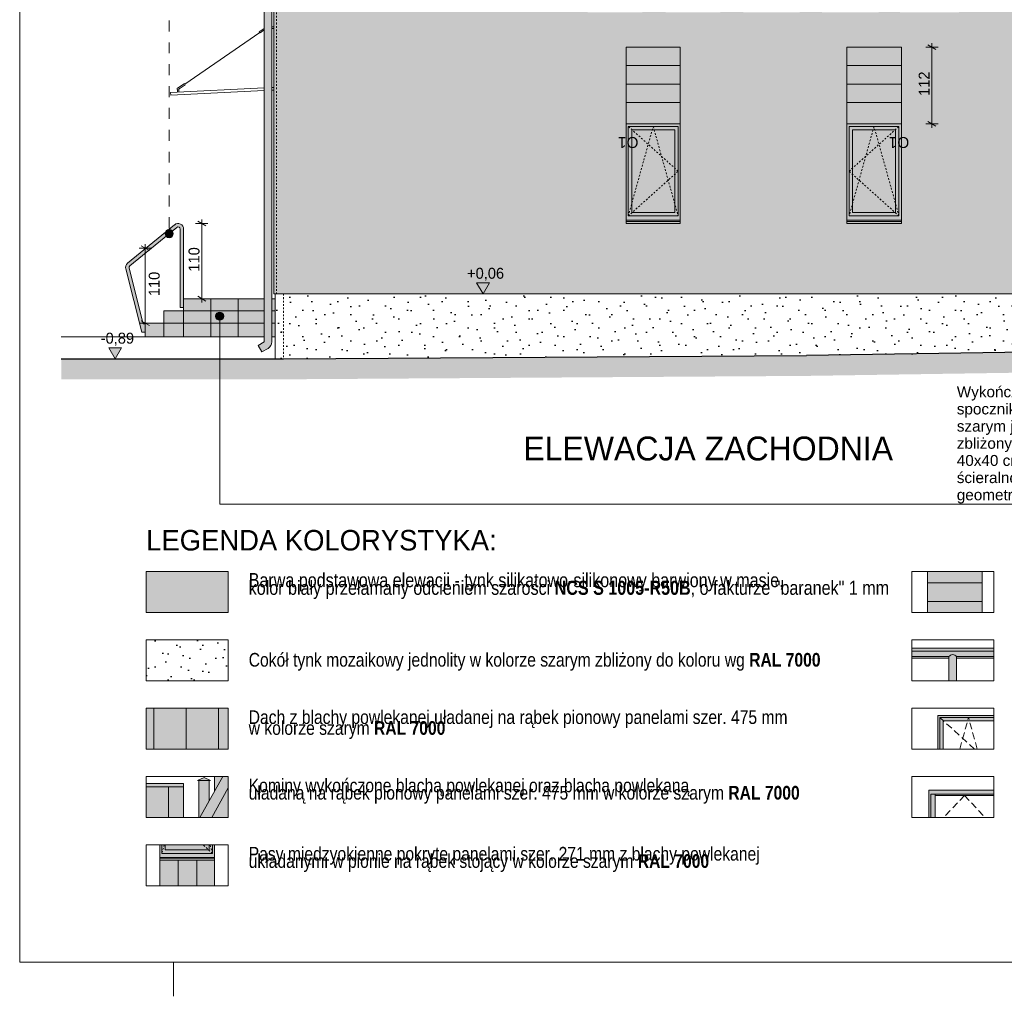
# Model space of a CAD drawing. Extents: x -613240 to -325500, y -25863 to 152403.
# Tile 25 of 254: x -463240 to -448836, y -22547 to -8258. Entities that reach past the tile are written whole.
import ezdxf

# ---------------------------------------------------------------- set-up
doc = ezdxf.new("R2010")
doc.units = 0
doc.header["$MEASUREMENT"] = 0
for name, pattern in [('Hidden Line', [50, 25, -25]), ('Krawędzie ukryte', [150, 100, -50]), ('Przerywana', [320, 160, -160])]:
    doc.linetypes.add(name, pattern=pattern)
doc.layers.add('A-Opisy', color=7, linetype='Continuous')
doc.layers.add('INWENT WYMIARY', color=7, linetype='Continuous')
for name, color, linetype, lineweight in [('A-Opisy_Nr_Pióra__21', 7, 'Continuous', 9), ('Arch balustrady_Nr_Pióra__5', 7, 'Continuous', 13), ('Arch dachowki_Nr_Pióra__21', 7, 'Continuous', 9), ('Arch deszczówka_Nr_Pióra__21', 7, 'Continuous', 9), ('Arch okna_Nr_Pióra__5', 7, 'Continuous', 13), ('Arch opisy okien_Nr_Pióra__21', 7, 'Continuous', 9), ('Arch opisy_Nr_Pióra__1', 7, 'Continuous', 25), ('Arch opisy_Nr_Pióra__21', 7, 'Continuous', 9), ('Arch rynny_Nr_Pióra__5', 7, 'Continuous', 13), ('ARCH TABELA_Nr_Pióra__21', 7, 'Continuous', 9), ('Arch wykończenie_Nr_Pióra__41', 7, 'Continuous', 15), ('arch wypelnienia_Nr_Pióra__1', 7, 'Continuous', 25), ('arch wypelnienia_Nr_Pióra__21', 7, 'Continuous', 9), ('Arch wyposażenie_Nr_Pióra__21', 7, 'Continuous', 9), ('INWENT DACH_Nr_Pióra__21', 7, 'Continuous', 9), ('INWENT RURY SPUSTOWE_Nr_Pióra__21', 7, 'Continuous', 9), ('INWENT TEREN_Nr_Pióra__1', 7, 'Continuous', 25), ('INWENT TEREN_Nr_Pióra__21', 7, 'Continuous', 9), ('INWENT WYMIARY_Nr_Pióra__21', 7, 'Continuous', 9), ('INWENT. OKNA_Nr_Pióra__21', 7, 'Continuous', 9), ('INWENT. OKNA_Nr_Pióra__5', 7, 'Continuous', 13), ('INWENT.ŚCIANY_Nr_Pióra__21', 7, 'Continuous', 9), ('INWENT.ŚCIANY_Nr_Pióra__5', 7, 'Continuous', 13), ('Istniejące kominy_Nr_Pióra__21', 7, 'Continuous', 9), ('Istniejące schody_Nr_Pióra__21', 7, 'Continuous', 9)]:
    doc.layers.add(name, color=color, linetype=linetype, lineweight=lineweight)
doc.layers.add('arch wypelnienia_Nr_Pióra__119', color=7, linetype='Continuous', lineweight=13, true_color=0xd9d1d0)
doc.layers.add('arch wypelnienia_Nr_Pióra__2', color=7, linetype='Continuous', lineweight=13, true_color=0x7f7f7f)
doc.styles.add('GENERATED_STYLE_1', font='txt')
doc.styles.add('GENERATED_STYLE_10', font='arial.ttf')
doc.styles.add('GENERATED_STYLE_12', font='arial.ttf')
doc.styles.add('GENERATED_STYLE_4', font='txt')
doc.styles.add('GENERATED_STYLE_5', font='txt')
doc.styles.add('GENERATED_STYLE_6', font='txt')
doc.dimstyles.new('GENERATED_STYLE__3', dxfattribs={"dimtxt": 160.000002, "dimasz": 91.2, "dimexe": 0.18, "dimexo": 0, "dimgap": 0.09, "dimtad": 1, "dimdec": 0, "dimlfac": 0.1, "dimzin": 0, "dimdsep": 46, "dimtxsty": 'GENERATED_STYLE_1', "dimblk": 'ARROWHEAD_2', "dimblk1": 'ARROWHEAD_2', "dimblk2": 'ARROWHEAD_2', "dimcen": 0.09, "dimclrd": 7, "dimclre": 7, "dimclrt": 7, "dimazin": 0, "dimtfac": 1, "dimtdec": 4, "dimtmove": 0, "dimatfit": 3, "dimfxl": 0, "dimtolj": 1, "dimtzin": 0, "dimarcsym": 0})
doc.dimstyles.new('GENERATED_STYLE__4', dxfattribs={"dimtxt": 160.000002, "dimasz": 91.2, "dimexe": 0.18, "dimexo": 0, "dimgap": 0.09, "dimtad": 1, "dimdec": 0, "dimlfac": 0.1, "dimzin": 0, "dimdsep": 46, "dimtxsty": 'GENERATED_STYLE_1', "dimblk": 'ARROWHEAD_2', "dimblk1": 'ARROWHEAD_2', "dimblk2": 'ARROWHEAD_2', "dimcen": 0.09, "dimclrd": 7, "dimclre": 7, "dimclrt": 7, "dimazin": 0, "dimtfac": 1, "dimtdec": 4, "dimtmove": 2, "dimatfit": 3, "dimfxl": 0, "dimtolj": 1, "dimtzin": 0, "dimarcsym": 0})
pattern_1 = [(45, (0, 600), (-190.91883, 190.91883), [0, -180, 0, -270]), (110, (600, 600), (253.717, 92.34544), [0, -132, 0, -228])]

# ---------------------------------------------------------------- blocks, each defined once
blk = doc.blocks.new('Linia_26', base_point=(-460314, -15346))
at = {"layer": 'A-Opisy_Nr_Pióra__21', "linetype": 'Continuous'}
blk.add_hatch(color=256, dxfattribs=at).paths.add_polyline_path([(-460254, -12595), (-460259, -12573), (-460272, -12553), (-460291, -12540), (-460314, -12535), (-460337, -12540), (-460357, -12553), (-460370, -12573), (-460374, -12595), (-460370, -12618), (-460357, -12638), (-460337, -12651), (-460314, -12655), (-460291, -12651), (-460272, -12638), (-460259, -12618)], flags=0)
blk.add_line((-460314, -15346), (-460314, -12655), dxfattribs=at)
blk.add_circle((-460314, -12595), 60, dxfattribs=at)
blk = doc.blocks.new('Wymiary_57', base_point=(-456462, -12270))
at = {"layer": 'INWENT WYMIARY_Nr_Pióra__21', "linetype": 'Continuous'}
blk.add_hatch(color=256, dxfattribs=at).paths.add_polyline_path([(-456462, -12270), (-456555, -12110), (-456369, -12110)], flags=0)
for p, q in [((-456462, -12270), (-456555, -12110)), ((-456555, -12110), (-456369, -12110)), ((-456369, -12110), (-456462, -12270)), ((-456462, -12270), (-456582, -12270)), ((-456462, -12270), (-456342, -12270))]:
    blk.add_line(p, q, dxfattribs=at)
at = {"layer": 'INWENT WYMIARY_Nr_Pióra__21', "insert": (-456695, -12078), "char_height": 160, "attachment_point": 7, "style": 'GENERATED_STYLE_1'}
blk.add_mtext('{+0,06}', dxfattribs=at)
blk = doc.blocks.new('Wymiary_58', base_point=(-461843, -13220))
at = {"layer": 'INWENT WYMIARY_Nr_Pióra__21', "linetype": 'Continuous'}
blk.add_hatch(color=256, dxfattribs=at).paths.add_polyline_path([(-461843, -13220), (-461936, -13060), (-461751, -13060)], flags=0)
for p, q in [((-461843, -13220), (-461936, -13060)), ((-461936, -13060), (-461751, -13060)), ((-461751, -13060), (-461843, -13220)), ((-461843, -13220), (-461963, -13220)), ((-461843, -13220), (-461723, -13220))]:
    blk.add_line(p, q, dxfattribs=at)
at = {"layer": 'INWENT WYMIARY_Nr_Pióra__21', "insert": (-462054, -13028), "char_height": 160, "attachment_point": 7, "style": 'GENERATED_STYLE_1'}
blk.add_mtext('{-0,89}', dxfattribs=at)
blk = doc.blocks.new('*D645')
at = {"layer": 'INWENT WYMIARY_Nr_Pióra__21', "linetype": 'Continuous'}
for p, q in [((-449836, -8694), (-449956, -8625)), ((-449896, -8660), (-449896, -8601)), ((-449806, -8660), (-449986, -8660)), ((-449896, -9780), (-449896, -8660)), ((-449806, -9780), (-449986, -9780)), ((-449956, -9745), (-449836, -9814)), ((-449896, -9838), (-449896, -9780))]:
    blk.add_line(p, q, dxfattribs=at)
at = {"layer": 'INWENT WYMIARY_Nr_Pióra__21', "insert": (-449928, -9373), "char_height": 160, "attachment_point": 7, "rotation": 90, "style": 'GENERATED_STYLE_1'}
blk.add_mtext('{112}', dxfattribs=at)
blk = doc.blocks.new('ARROWHEAD_2')
at = {"color": 0, "linetype": 'Continuous', "lineweight": 0}
for p, q in [((0, 0), (-1, 0)), ((-0.38, -0.66), (0.38, 0.66))]:
    blk.add_line(p, q, dxfattribs=at)
blk = doc.blocks.new('*D667')
at = {"layer": 'INWENT WYMIARY_Nr_Pióra__21', "linetype": 'Continuous'}
for p, q in [((-460516, -11275), (-460636, -11206)), ((-460576, -11240), (-460576, -11182)), ((-460486, -11240), (-460666, -11240)), ((-460576, -12340), (-460576, -11240)), ((-460486, -12340), (-460666, -12340)), ((-460636, -12305), (-460516, -12374)), ((-460576, -12398), (-460576, -12340))]:
    blk.add_line(p, q, dxfattribs=at)
at = {"layer": 'INWENT WYMIARY_Nr_Pióra__21', "insert": (-460608, -11944), "char_height": 160, "attachment_point": 7, "rotation": 90, "style": 'GENERATED_STYLE_1'}
blk.add_mtext('{110}', dxfattribs=at)
blk = doc.blocks.new('*D668')
at = {"layer": 'INWENT WYMIARY_Nr_Pióra__21', "linetype": 'Continuous'}
for p, q in [((-461312, -11600), (-461492, -11600)), ((-461342, -11634), (-461462, -11565)), ((-461402, -11600), (-461402, -11541)), ((-461402, -12700), (-461402, -11600)), ((-461462, -12665), (-461342, -12734)), ((-461312, -12700), (-461492, -12700)), ((-461402, -12758), (-461402, -12700))]:
    blk.add_line(p, q, dxfattribs=at)
at = {"layer": 'INWENT WYMIARY_Nr_Pióra__21', "insert": (-461190, -12303), "char_height": 160, "attachment_point": 7, "rotation": 90, "style": 'GENERATED_STYLE_1'}
blk.add_mtext('{110}', dxfattribs=at)
blk = doc.blocks.new('Linia_192', base_point=(-461053, 3251))
at = {"layer": 'A-Opisy_Nr_Pióra__21', "linetype": 'Continuous'}
blk.add_hatch(color=256, dxfattribs=at).paths.add_polyline_path([(-460993, -11389), (-460998, -11366), (-461011, -11346), (-461030, -11333), (-461053, -11329), (-461076, -11333), (-461096, -11346), (-461109, -11366), (-461113, -11389), (-461109, -11412), (-461096, -11431), (-461076, -11444), (-461053, -11449), (-461030, -11444), (-461011, -11431), (-460998, -11412)], flags=0)
at = {"layer": 'A-Opisy_Nr_Pióra__21', "linetype": 'Przerywana'}
blk.add_line((-461053, 3251), (-461053, -11329), dxfattribs=at)
at = {"layer": 'A-Opisy_Nr_Pióra__21', "linetype": 'Continuous'}
blk.add_circle((-461053, -11389), 60, dxfattribs=at)

msp = doc.modelspace()

# ---------------------------------------------------------------- hatches: boundary and pattern name
at = {"layer": 'arch wypelnienia_Nr_Pióra__1', "linetype": 'Continuous'}
h = msp.add_hatch(dxfattribs=at)
h.set_pattern_fill('Carpet', color=256, style=0, pattern_type=2)
h.set_pattern_definition(pattern_1)
h.paths.add_polyline_path([(-459502.2, -12269.6), (-459502.2, -13219.6), (-459382.2, -13219.6), (-451732.2, -13169.6), (-445142.2, -13069.6), (-445022.2, -13069.6), (-445022.2, -12269.6)], flags=0)
h = msp.add_hatch(dxfattribs=at)
h.set_pattern_fill('Carpet', color=256, style=0, pattern_type=2)
h.set_pattern_definition(pattern_1)
h.paths.add_polyline_path([(-461389.9, -17929.3), (-460189.9, -17929.3), (-460189.9, -17329.3), (-461389.9, -17329.3)], flags=0)
at = {"layer": 'arch wypelnienia_Nr_Pióra__119', "linetype": 'Continuous', "lineweight": 0, "true_color": 0x363434}
h = msp.add_hatch(color=250, dxfattribs=at)
h.paths.add_polyline_path([(-459478.6, -6603), (-459522.2, -6578.7), (-459522.2, -12269.6), (-444962.2, -12269.6), (-444962.2, -6462.4), (-445362.2, -6160.9), (-445362.2, -6169.6), (-445462.2, -6169.6), (-445462.2, -6085.5), (-449197.9, -3269.6), (-449282.2, -3269.6), (-449282.2, -3206.1), (-455129.2, 1201.4), (-457565.2, -3169.6), (-457512.2, -3169.6), (-457512.2, -3269.6), (-457612.2, -3269.6), (-457612.2, -3253.9), (-459153.5, -6019.6), (-459107.2, -6019.6), (-459107.2, -6119.6), (-459207.2, -6119.6), (-459207.2, -6116)], flags=0)
h.paths.add_polyline_path([(-454917.2, -5979.6), (-454917.2, -3949.6), (-454137.2, -3949.6), (-454137.2, -5979.6), (-454137.2, -6659.6), (-454132.2, -6659.6), (-454132.2, -8150.6), (-454932.2, -8150.6), (-454932.2, -6659.6), (-454917.2, -6659.6)], flags=0)
h.paths.add_polyline_path([(-452652.2, -5979.6), (-452652.2, -3949.6), (-451832.2, -3949.6), (-451832.2, -5979.6), (-451832.2, -6659.6), (-451832.2, -8150.6), (-452652.2, -8150.6), (-452652.2, -6659.6)], flags=0)
h.paths.add_polyline_path([(-450362.2, -5979.6), (-450362.2, -3949.6), (-449497.2, -3949.6), (-449497.2, -5979.6), (-449497.2, -6020.6), (-449497.2, -6659.6), (-449497.2, -8150.6), (-450362.2, -8150.6), (-450362.2, -6659.6)], flags=0)
h.paths.add_polyline_path([(-456047.2, -6659.6), (-456047.2, -3949.6), (-455287.2, -3949.6), (-455287.2, -5979.6), (-455287.2, -6659.6)], flags=0)
h.paths.add_polyline_path([(-454492.2, -2554.6), (-454492.2, -1964.6), (-454002.2, -1964.6), (-454002.2, -2554.6)], flags=0)
h.paths.add_polyline_path([(-454367.2, -11239.6), (-454367.2, -8659.6), (-453577.2, -8659.6), (-453577.2, -11239.6)], flags=0)
h.paths.add_polyline_path([(-453792.2, -8150.6), (-453792.2, -6659.6), (-453787.2, -6659.6), (-453787.2, -5979.6), (-453787.2, -3949.6), (-453027.2, -3949.6), (-452992.2, -3949.6), (-452992.2, -6659.6), (-452992.2, -8150.6)], flags=0)
h.paths.add_polyline_path([(-453382.2, -1964.6), (-452892.2, -1964.6), (-452892.2, -2554.6), (-453382.2, -2554.6)], flags=0)
h.paths.add_polyline_path([(-452272.2, -1964.6), (-451782.2, -1964.6), (-451782.2, -2554.6), (-452272.2, -2554.6)], flags=0)
h.paths.add_polyline_path([(-451502.2, -6659.6), (-451502.2, -5979.6), (-451502.2, -3949.6), (-450672.2, -3949.6), (-450672.2, -5979.6), (-450672.2, -6659.6), (-450672.2, -8150.6), (-451502.2, -8150.6)], flags=0)
h.paths.add_polyline_path([(-451142.2, -8659.6), (-450342.2, -8659.6), (-450342.2, -11239.6), (-451142.2, -11239.6)], flags=0)
msp.add_hatch(color=250, dxfattribs=at).paths.add_polyline_path([(-461389.9, -16929.3), (-460189.9, -16929.3), (-460189.9, -16329.3), (-461389.9, -16329.3)], flags=0)
at = {"layer": 'arch wypelnienia_Nr_Pióra__2', "linetype": 'Continuous'}
for points in [[(-459797.5, -6537.5), (-459647.5, -6537.5, -0.189103), (-459667.5, -6588.5), (-459667.5, -6755), (-459607.2, -6789.8, -0.2679492), (-459552.2, -6885.1), (-459552.2, -12972.2, -0.2679492), (-459607.2, -13067.4), (-459696.5, -13119), (-459751.5, -13023.7), (-459662.2, -12972.2), (-459662.2, -6885.1), (-459722.5, -6850.3, -0.2679492), (-459777.5, -6755), (-459777.5, -6588.5, -0.189103)], [(-454367.2, -8659.6), (-453577.2, -8659.6), (-453577.2, -9779.6), (-454367.2, -9779.6)], [(-451142.2, -8659.6), (-450342.2, -8659.6), (-450342.2, -9779.6), (-451142.2, -9779.6)], [(-460892.2, -11320.3), (-460892.2, -12469.6), (-460842.2, -12469.6), (-460842.2, -11320.3, 0.6327064), (-460972.9, -11258.4), (-461662.3, -11822.4, 0.2913729), (-461689.1, -11904), (-461453.8, -12829.6), (-461402.2, -12829.6), (-461402.2, -12709.6), (-461432.7, -12709.6), (-461640.7, -11891.7, -0.2913729), (-461630.6, -11861.1), (-460941.2, -11297.1, -0.6327064)], [(-461132.2, -12699.6), (-461402.2, -12699.6), (-461402.2, -12899.6), (-459662.2, -12899.6), (-459662.2, -12699.6), (-459662.2, -12519.6), (-459662.2, -12339.6), (-460842.2, -12339.6), (-460842.2, -12519.6), (-461132.2, -12519.6)], [(-459552.2, -12339.6), (-459502.2, -12339.6), (-459502.2, -12899.6), (-459552.2, -12899.6)], [(-449161.7, -16929.3), (-449161.7, -16329.3), (-449961.7, -16329.3), (-449961.7, -16929.3)], [(-450189.9, -17602.1), (-448989.9, -17602.1), (-448989.9, -17452.1), (-450189.9, -17452.1)], [(-449535.8, -17929.3), (-449535.8, -17602.1), (-449645.8, -17602.1), (-449645.8, -17929.3)], [(-460189.9, -18929.3), (-460189.9, -18329.3), (-461389.9, -18329.3), (-461389.9, -18929.3)], [(-449809.9, -18437.8), (-449809.9, -18929.3), (-449729.9, -18929.3), (-449729.9, -18517.8), (-448989.9, -18517.8), (-448989.9, -18437.8)], [(-460844.1, -19929.3), (-460844.1, -19483.5), (-460844.1, -19433.5), (-461389.9, -19433.5), (-461389.9, -19929.3)], [(-460543.5, -19347.9), (-460638.5, -19387.9), (-460618.5, -19387.9), (-460618.5, -19929.3), (-460259.7, -19929.3), (-460189.9, -19929.3), (-460189.9, -19804.2), (-460189.9, -19329.3), (-460388.5, -19329.3), (-460388.5, -19544.3), (-460468.5, -19687.9), (-460468.5, -19387.9), (-460448.5, -19387.9)], [(-449849.9, -19929.3), (-449849.9, -19609.3), (-448989.9, -19609.3), (-448989.9, -19529.3), (-449939.9, -19529.3), (-449939.9, -19929.3)], [(-461189.9, -20556.7), (-460389.9, -20556.7), (-460389.9, -20329.3), (-460469.9, -20329.3), (-460469.9, -20405.7), (-461109.9, -20405.7), (-461109.9, -20329.3), (-461189.9, -20329.3)], [(-460389.9, -20556.7), (-461189.9, -20556.7), (-461189.9, -20929.3), (-460389.9, -20929.3)]]:
    msp.add_hatch(color=256, dxfattribs=at).paths.add_polyline_path(points, flags=0)
h = msp.add_hatch(color=256, dxfattribs=at)
h.paths.add_polyline_path([(-454367.2, -11239.6), (-453577.2, -11239.6), (-453577.2, -9779.6), (-454367.2, -9779.6)], flags=0)
h.paths.add_polyline_path([(-454287.2, -11079.6), (-453657.2, -11079.6), (-453657.2, -9869.6), (-454287.2, -9869.6)], flags=0)
h = msp.add_hatch(color=256, dxfattribs=at)
h.paths.add_polyline_path([(-451142.2, -11239.6), (-450342.2, -11239.6), (-450342.2, -9779.6), (-451142.2, -9779.6)], flags=0)
h.paths.add_polyline_path([(-451057.2, -11079.6), (-450427.2, -11079.6), (-450427.2, -9869.6), (-451057.2, -9869.6)], flags=0)
at = {"layer": 'arch wypelnienia_Nr_Pióra__2', "linetype": 'Continuous', "lineweight": 0, "true_color": 0x1f1f1f}
for points in [[(-454287.2, -11079.6), (-453657.2, -11079.6), (-453657.2, -9869.6), (-454287.2, -9869.6)], [(-451057.2, -11079.6), (-450427.2, -11079.6), (-450427.2, -9869.6), (-451057.2, -9869.6)], [(-461109.9, -20405.7), (-460469.9, -20405.7), (-460469.9, -20329.3), (-461109.9, -20329.3)]]:
    msp.add_hatch(color=250, dxfattribs=at).paths.add_polyline_path(points, flags=0)
at = {"layer": 'arch wypelnienia_Nr_Pióra__21', "linetype": 'Continuous'}
msp.add_hatch(color=256, dxfattribs=at).paths.add_polyline_path([(-459382.2, -13219.6), (-462632.2, -13219.6), (-462632.2, -13519.6), (-459382.2, -13519.6), (-459381.2, -13519.6), (-451729, -13469.6), (-445139.9, -13369.6), (-441634.4, -13369.6), (-441634.4, -13069.6), (-445142.2, -13069.6), (-451732.2, -13169.6)], flags=0)

# ---------------------------------------------------------------- linework, layer by layer
at = {"layer": 'A-Opisy_Nr_Pióra__21', "linetype": 'Continuous'}
msp.add_line((-460314.3, -15346.4), (-434570.8, -15346.4), dxfattribs=at)
at = {"layer": 'Arch balustrady_Nr_Pióra__5', "linetype": 'Continuous'}
for p, q in [((-461662.3, -11822.4), (-460972.9, -11258.4)), ((-461630.6, -11861.1), (-460941.2, -11297.1)), ((-460892.2, -12469.6), (-460892.2, -11320.3)), ((-460842.2, -12469.6), (-460842.2, -11320.3)), ((-461453.8, -12829.6), (-461689.1, -11904)), ((-461432.7, -12709.6), (-461640.7, -11891.7)), ((-460892.2, -12469.6), (-460842.2, -12469.6)), ((-461402.2, -12709.6), (-461432.7, -12709.6)), ((-461402.2, -12829.6), (-461402.2, -12709.6)), ((-461453.8, -12829.6), (-461402.2, -12829.6))]:
    msp.add_line(p, q, dxfattribs=at)
for centre, radius, start, end in [((-460922.2, -11320.3), 80, 0, 129.28719), ((-460922.2, -11320.3), 30, 0, 129.28719), ((-461611.6, -11884.3), 80, 129.28719, 194.26595), ((-461611.6, -11884.3), 30, 129.28719, 194.26595)]:
    msp.add_arc(centre, radius, start, end, dxfattribs=at)
at = {"layer": 'Arch dachowki_Nr_Pióra__21', "linetype": 'Continuous'}
for p, q in [((-450189.9, -17452.1), (-448989.9, -17452.1)), ((-450189.9, -17602.1), (-449645.8, -17602.1)), ((-449535.8, -17602.1), (-448989.9, -17602.1)), ((-461279.9, -18929.3), (-461279.9, -18329.3)), ((-460804.9, -18929.3), (-460804.9, -18329.3)), ((-460329.9, -18929.3), (-460329.9, -18329.3))]:
    msp.add_line(p, q, dxfattribs=at)
at = {"layer": 'Arch deszczówka_Nr_Pióra__21', "linetype": 'Continuous'}
for p, q in [((-449645.8, -17929.3), (-449645.8, -17577.1)), ((-449535.8, -17929.3), (-449535.8, -17577.1))]:
    msp.add_line(p, q, dxfattribs=at)
msp.add_arc((-449590.8, -17613.1), 65.8, 33.22853, 146.77147, dxfattribs=at)
at = {"layer": 'Arch okna_Nr_Pióra__5', "linetype": 'Hidden Line'}
for p, q in [((-454337.2, -11129.6), (-453972.2, -9819.6)), ((-453607.2, -10474.6), (-454337.2, -9819.6)), ((-453972.2, -9819.6), (-453607.2, -11129.6)), ((-450742.2, -9819.6), (-451107.2, -11129.6)), ((-451107.2, -10474.6), (-450377.2, -9819.6)), ((-450377.2, -11129.6), (-450742.2, -9819.6)), ((-454337.2, -11129.6), (-453607.2, -10474.6)), ((-450377.2, -11129.6), (-451107.2, -10474.6)), ((-461125.1, -20329.3), (-461159.9, -20455.7)), ((-460419.9, -20455.7), (-460559.5, -20329.3)), ((-460419.9, -20455.7), (-460454.8, -20329.3))]:
    msp.add_line(p, q, dxfattribs=at)
at = {"layer": 'Arch okna_Nr_Pióra__5', "linetype": 'Continuous'}
for p, q in [((-449779.9, -18467.8), (-448989.9, -18467.8)), ((-449779.9, -18467.8), (-449779.9, -18929.3)), ((-449729.9, -18517.8), (-449729.9, -18929.3)), ((-449729.9, -18517.8), (-448989.9, -18517.8))]:
    msp.add_line(p, q, dxfattribs=at)
at = {"layer": 'Arch okna_Nr_Pióra__5', "linetype": 'Krawędzie ukryte'}
for p, q in [((-449273.2, -18929.3), (-449779.9, -18467.8)), ((-449486.6, -18929.3), (-449359.9, -18467.8)), ((-449233.3, -18929.3), (-449359.9, -18467.8)), ((-449419.9, -19609.3), (-449722.3, -19929.3)), ((-449419.9, -19609.3), (-449117.6, -19929.3))]:
    msp.add_line(p, q, dxfattribs=at)
at = {"layer": 'Arch opisy_Nr_Pióra__21', "linetype": 'Continuous'}
for p, q in [((-461389.9, -16929.3), (-461389.9, -16329.3)), ((-461389.9, -16329.3), (-460189.9, -16329.3)), ((-460189.9, -16329.3), (-460189.9, -16929.3)), ((-450189.9, -16929.3), (-450189.9, -16329.3)), ((-450189.9, -16329.3), (-448989.9, -16329.3)), ((-448989.9, -16329.3), (-448989.9, -16929.3)), ((-460189.9, -16929.3), (-461389.9, -16929.3)), ((-448989.9, -16929.3), (-450189.9, -16929.3)), ((-461389.9, -17929.3), (-461389.9, -17329.3)), ((-461389.9, -17329.3), (-460189.9, -17329.3)), ((-460189.9, -17329.3), (-460189.9, -17929.3)), ((-450189.9, -17329.3), (-448989.9, -17329.3)), ((-450189.9, -17929.3), (-450189.9, -17329.3)), ((-448989.9, -17329.3), (-448989.9, -17929.3)), ((-460189.9, -17929.3), (-461389.9, -17929.3)), ((-448989.9, -17929.3), (-450189.9, -17929.3)), ((-461389.9, -18929.3), (-461389.9, -18329.3)), ((-461389.9, -18329.3), (-460189.9, -18329.3)), ((-460189.9, -18329.3), (-460189.9, -18929.3)), ((-450189.9, -18929.3), (-450189.9, -18329.3)), ((-450189.9, -18329.3), (-448989.9, -18329.3)), ((-448989.9, -18329.3), (-448989.9, -18929.3)), ((-460189.9, -18929.3), (-461389.9, -18929.3)), ((-448989.9, -18929.3), (-450189.9, -18929.3)), ((-461389.9, -19929.3), (-461389.9, -19329.3)), ((-461389.9, -19329.3), (-460189.9, -19329.3)), ((-460189.9, -19329.3), (-460189.9, -19929.3)), ((-450189.9, -19929.3), (-450189.9, -19329.3)), ((-450189.9, -19329.3), (-448989.9, -19329.3)), ((-448989.9, -19329.3), (-448989.9, -19929.3)), ((-460189.9, -19929.3), (-461389.9, -19929.3)), ((-448989.9, -19929.3), (-450189.9, -19929.3)), ((-461389.9, -20929.3), (-461389.9, -20329.3)), ((-461389.9, -20329.3), (-460189.9, -20329.3)), ((-460189.9, -20329.3), (-460189.9, -20929.3)), ((-460189.9, -20929.3), (-461389.9, -20929.3))]:
    msp.add_line(p, q, dxfattribs=at)
at = {"layer": 'Arch rynny_Nr_Pióra__5', "linetype": 'Continuous'}
for p, q in [((-450189.9, -17497.1), (-448989.9, -17497.1)), ((-450189.9, -17577.1), (-449645.8, -17577.1)), ((-449535.8, -17577.1), (-448989.9, -17577.1))]:
    msp.add_line(p, q, dxfattribs=at)
at = {"layer": 'ARCH TABELA_Nr_Pióra__21', "linetype": 'Continuous'}
for p, q in [((-463239.9, 6402.6), (-463239.9, -22047.4)), ((-422489.9, -22047.4), (-463239.9, -22047.4)), ((-460989.9, -22547.4), (-460989.9, -22047.4)), ((-460989.9, -22547.4), (-460989.9, -22047.4))]:
    msp.add_line(p, q, dxfattribs=at)
at = {"layer": 'Arch wykończenie_Nr_Pióra__41', "linetype": 'Continuous'}
for p, q in [((-459522.2, -12269.6), (-459522.2, -6578.7)), ((-444962.2, -12269.6), (-459522.2, -12269.6)), ((-459502.2, -12269.6), (-459502.2, -13219.6))]:
    msp.add_line(p, q, dxfattribs=at)
at = {"layer": 'Arch wyposażenie_Nr_Pióra__21', "linetype": 'Continuous'}
for p, q in [((-460824.6, -9200.3), (-459729.3, -8442.7)), ((-459735, -8434.5), (-459662.2, -8384.1)), ((-459735, -8434.5), (-459723.6, -8450.9)), ((-459723.6, -8450.9), (-459662.2, -8408.4)), ((-459522.2, -8364.4), (-459552.2, -8364.4)), ((-459522.2, -8384.4), (-459552.2, -8384.4)), ((-460919.8, -9254), (-460830.3, -9192.1)), ((-460908.4, -9270.4), (-460819, -9208.5)), ((-460830.3, -9192.1), (-460819, -9208.5)), ((-461032.7, -9324.1), (-459662.2, -9255.6)), ((-461030.7, -9364), (-461032.7, -9324.1)), ((-461030.7, -9364), (-459662.2, -9295.6)), ((-460930.8, -9319), (-460932.8, -9280.2)), ((-460910.8, -9318), (-460912.8, -9279.2)), ((-459552.2, -9250.1), (-459522.2, -9248.6)), ((-459552.2, -9290.1), (-459522.2, -9288.6))]:
    msp.add_line(p, q, dxfattribs=at)
msp.add_circle((-460923.3, -9268.6), 15, dxfattribs=at)
at = {"layer": 'INWENT DACH_Nr_Pióra__21', "linetype": 'Continuous'}
for p, q in [((-460603.1, -19929.3), (-460268.7, -19329.3)), ((-460431.4, -19929.3), (-460189.9, -19496.1))]:
    msp.add_line(p, q, dxfattribs=at)
at = {"layer": 'INWENT RURY SPUSTOWE_Nr_Pióra__21', "linetype": 'Continuous'}
for p, q in [((-459662.2, -6885.1), (-459662.2, -12972.2)), ((-459552.2, -6885.1), (-459552.2, -12972.2)), ((-459751.5, -13023.7), (-459662.2, -12972.2)), ((-459751.5, -13023.7), (-459696.5, -13119)), ((-459696.5, -13119), (-459607.2, -13067.4))]:
    msp.add_line(p, q, dxfattribs=at)
msp.add_arc((-459662.2, -12972.2), 110, 300, 0, dxfattribs=at)
at = {"layer": 'INWENT TEREN_Nr_Pióra__1', "linetype": 'Continuous'}
for p, q in [((-445142.2, -13069.6), (-451732.2, -13169.6)), ((-462632.2, -13219.6), (-459382.2, -13219.6)), ((-459382.2, -13219.6), (-451732.2, -13169.6))]:
    msp.add_line(p, q, dxfattribs=at)
at = {"layer": 'INWENT TEREN_Nr_Pióra__21', "linetype": 'Continuous'}
for p, q in [((-459662.2, -12899.6), (-462632.2, -12899.6)), ((-459502.2, -12899.6), (-459552.2, -12899.6))]:
    msp.add_line(p, q, dxfattribs=at)
at = {"layer": 'INWENT. OKNA_Nr_Pióra__21', "linetype": 'Continuous'}
for p, q in [((-449939.9, -19529.3), (-449939.9, -19929.3)), ((-448989.9, -19529.3), (-449939.9, -19529.3)), ((-448989.9, -19589.3), (-449909.9, -19589.3)), ((-449909.9, -19929.3), (-449909.9, -19589.3)), ((-449849.9, -19929.3), (-449849.9, -19589.3)), ((-448989.9, -19609.3), (-449849.9, -19609.3))]:
    msp.add_line(p, q, dxfattribs=at)
at = {"layer": 'INWENT. OKNA_Nr_Pióra__5', "linetype": 'Continuous'}
for p, q in [((-454337.2, -9819.6), (-453607.2, -9819.6)), ((-454337.2, -9819.6), (-454337.2, -11129.6)), ((-454287.2, -9869.6), (-454287.2, -11079.6)), ((-454287.2, -9869.6), (-453657.2, -9869.6)), ((-453657.2, -9869.6), (-453657.2, -11079.6)), ((-453607.2, -9819.6), (-453607.2, -11129.6)), ((-451107.2, -9819.6), (-450377.2, -9819.6)), ((-451107.2, -9819.6), (-451107.2, -11129.6)), ((-451057.2, -9869.6), (-451057.2, -11079.6)), ((-451057.2, -9869.6), (-450427.2, -9869.6)), ((-450427.2, -9869.6), (-450427.2, -11079.6)), ((-450377.2, -9819.6), (-450377.2, -11129.6)), ((-454287.2, -11079.6), (-453657.2, -11079.6)), ((-451057.2, -11079.6), (-450427.2, -11079.6)), ((-454337.2, -11129.6), (-453607.2, -11129.6)), ((-451107.2, -11129.6), (-450377.2, -11129.6)), ((-461159.9, -20329.3), (-461159.9, -20455.7)), ((-461109.9, -20329.3), (-461109.9, -20405.7)), ((-461109.9, -20405.7), (-460469.9, -20405.7)), ((-460469.9, -20329.3), (-460469.9, -20405.7)), ((-460419.9, -20329.3), (-460419.9, -20455.7)), ((-461159.9, -20455.7), (-460419.9, -20455.7))]:
    msp.add_line(p, q, dxfattribs=at)
at = {"layer": 'INWENT.ŚCIANY_Nr_Pióra__21', "linetype": 'Hidden Line'}
for p, q in [((-459482.2, -6601), (-459482.2, -12269.6)), ((-459382.2, -12269.6), (-459382.2, -13219.6))]:
    msp.add_line(p, q, dxfattribs=at)
at = {"layer": 'INWENT.ŚCIANY_Nr_Pióra__21', "linetype": 'Continuous'}
for p, q in [((-454367.2, -8659.6), (-454367.2, -9779.6)), ((-453577.2, -8659.6), (-454367.2, -8659.6)), ((-453577.2, -8659.6), (-453577.2, -9779.6)), ((-451142.2, -8659.6), (-451142.2, -9779.6)), ((-450342.2, -8659.6), (-451142.2, -8659.6)), ((-450342.2, -8659.6), (-450342.2, -9779.6)), ((-453577.2, -8929.6), (-454367.2, -8929.6)), ((-450342.2, -8929.6), (-451142.2, -8929.6)), ((-453577.2, -9199.6), (-454367.2, -9199.6)), ((-450342.2, -9199.6), (-451142.2, -9199.6)), ((-453577.2, -9469.6), (-454367.2, -9469.6)), ((-450342.2, -9469.6), (-451142.2, -9469.6)), ((-454367.2, -11239.6), (-454367.2, -9779.6)), ((-454367.2, -9779.6), (-453577.2, -9779.6)), ((-453577.2, -11239.6), (-453577.2, -9779.6)), ((-451142.2, -11239.6), (-451142.2, -9779.6)), ((-451142.2, -9779.6), (-450342.2, -9779.6)), ((-450342.2, -11239.6), (-450342.2, -9779.6)), ((-454367.2, -11189.6), (-453577.2, -11189.6)), ((-454367.2, -11209.6), (-453577.2, -11209.6)), ((-451142.2, -11189.6), (-450342.2, -11189.6)), ((-451142.2, -11209.6), (-450342.2, -11209.6)), ((-454367.2, -11239.6), (-453577.2, -11239.6)), ((-451142.2, -11239.6), (-450342.2, -11239.6)), ((-449961.7, -16929.3), (-449961.7, -16329.3)), ((-449161.7, -16929.3), (-449161.7, -16329.3)), ((-449961.7, -16499.3), (-449161.7, -16499.3)), ((-449961.7, -16769.3), (-449161.7, -16769.3)), ((-461389.9, -19433.5), (-460844.1, -19433.5)), ((-460844.1, -19929.3), (-460844.1, -19433.5)), ((-461389.9, -19483.5), (-460844.1, -19483.5)), ((-461061.6, -19929.3), (-461061.6, -19483.5)), ((-461189.9, -20556.7), (-461189.9, -20329.3)), ((-460389.9, -20556.7), (-460389.9, -20329.3)), ((-460389.9, -20515.7), (-461189.9, -20515.7)), ((-460389.9, -20526.7), (-461189.9, -20526.7)), ((-460389.9, -20556.7), (-461189.9, -20556.7)), ((-461189.9, -20929.3), (-461189.9, -20556.7)), ((-460919.9, -20929.3), (-460919.9, -20556.7)), ((-460649.9, -20929.3), (-460649.9, -20556.7)), ((-460389.9, -20929.3), (-460389.9, -20556.7))]:
    msp.add_line(p, q, dxfattribs=at)
at = {"layer": 'INWENT.ŚCIANY_Nr_Pióra__5', "linetype": 'Continuous'}
for q in [(-449809.9, -18929.3), (-448989.9, -18437.8)]:
    msp.add_line((-449809.9, -18437.8), q, dxfattribs=at)
at = {"layer": 'Istniejące kominy_Nr_Pióra__21', "linetype": 'Continuous'}
for p, q in [((-460638.5, -19387.9), (-460543.5, -19347.9)), ((-460448.5, -19387.9), (-460638.5, -19387.9)), ((-460618.5, -19929.3), (-460618.5, -19387.9)), ((-460448.5, -19387.9), (-460543.5, -19347.9)), ((-460468.5, -19687.9), (-460468.5, -19387.9)), ((-460388.5, -19544.3), (-460388.5, -19329.3))]:
    msp.add_line(p, q, dxfattribs=at)
at = {"layer": 'Istniejące schody_Nr_Pióra__21', "linetype": 'Continuous'}
for p, q in [((-460842.2, -12339.6), (-460842.2, -12519.6)), ((-459662.2, -12339.6), (-460842.2, -12339.6)), ((-460442.2, -12339.6), (-460442.2, -12899.6)), ((-460042.2, -12339.6), (-460042.2, -12899.6)), ((-459502.2, -12339.6), (-459552.2, -12339.6)), ((-461132.2, -12519.6), (-461132.2, -12699.6)), ((-459662.2, -12519.6), (-461132.2, -12519.6)), ((-460842.2, -12519.6), (-460842.2, -12899.6)), ((-459502.2, -12519.6), (-459552.2, -12519.6)), ((-461402.2, -12699.6), (-461402.2, -12899.6)), ((-459662.2, -12699.6), (-461402.2, -12699.6)), ((-461132.2, -12699.6), (-461132.2, -12899.6)), ((-459502.2, -12699.6), (-459552.2, -12699.6))]:
    msp.add_line(p, q, dxfattribs=at)

# ---------------------------------------------------------------- block references
at = {"layer": 'A-Opisy', "linetype": 'Przerywana'}
msp.add_blockref('Linia_192', (-461053.4, 3250.9), dxfattribs=at)
at = {"layer": 'A-Opisy', "linetype": 'Continuous'}
msp.add_blockref('Linia_26', (-460314.3, -15346.4), dxfattribs=at)
at = {"layer": 'INWENT WYMIARY', "linetype": 'Continuous'}
for name, p in [('Wymiary_57', (-456462.1, -12269.6)), ('Wymiary_58', (-461843.5, -13219.6))]:
    msp.add_blockref(name, p, dxfattribs=at)

# ---------------------------------------------------------------- texts
at = {"layer": 'Arch opisy okien_Nr_Pióra__21', "linetype": 'Continuous', "char_height": 160, "rotation": 180, "style": 'GENERATED_STYLE_10'}
for s, insert, attachment_point in [('{ O1}', (-454486.9, -10134.5), 3), ('{O1}', (-450227.5, -10134.5), 1)]:
    msp.add_mtext(s, dxfattribs=dict(at, insert=insert, attachment_point=attachment_point))
at = {"layer": 'Arch opisy_Nr_Pióra__1', "linetype": 'Continuous', "attachment_point": 1, "style": 'GENERATED_STYLE_4'}
for s, insert, char_height, width, line_spacing_factor in [('\\A1;{\\fArial Narrow Europa Środkowa|b0|i0|c0|p34;Barwa podstawowa elewacji - tynk silikatowo-silikonowy barwiony w masie, \\Pkolor biały przełamany odcieniem szarości \\fArial Narrow Europa Środkowa|b1|i0|c0|p34;NCS S 1005-R50B\\fArial Narrow Europa Środkowa|b0|i0|c0|p34;, o fakturze "baranek" 1 mm }', (-459889.9, -16355), 205.5682, 9481.889, 0.327705), ('\\A1;{\\fArial Narrow Europa Środkowa|b0|i0|c0|p34;Dach z blachy powlekanej uładanej na rąbek pionowy panelami szer. 475 mm\\Pw kolorze szarym \\fArial Narrow Europa Środkowa|b1|i0|c0|p34;RAL 7000\\fArial Narrow Europa Środkowa|b0|i0|c0|p34; }', (-459889.9, -18362.5), 200, 8549.677, 0.476771), ('\\A1;{\\fArial Narrow Europa Środkowa|b0|i0|c0|p34;Kominy wykończone blachą powlekanej oraz blachą powlekaną\\Puładaną na rąbek pionowy panelami szer. 475 mm w kolorze szarym \\fArial Narrow Europa Środkowa|b1|i0|c0|p34;RAL 7000\\fArial Narrow Europa Środkowa|b0|i0|c0|p34; }', (-459889.9, -19361.5), 200, 8549.677, 0.321922), ('\\A1;{\\fArial Narrow Europa Środkowa|b0|i0|c0|p34;Pasy międzyokienne pokryte panelami szer. 271 mm z blachy powlekanej \\Pukładanymi w pionie na rąbek stojący w kolorze szarym \\fArial Narrow Europa Środkowa|b1|i0|c0|p34;RAL 7000\\fArial Narrow Europa Środkowa|b0|i0|c0|p34; }', (-459889.9, -20361.6), 200, 8549.677, 0.318909)]:
    msp.add_mtext(s, dxfattribs=dict(at, insert=insert, char_height=char_height, width=width, line_spacing_factor=line_spacing_factor))
at = {"layer": 'Arch opisy_Nr_Pióra__1', "linetype": 'Continuous', "insert": (-459889.9, -17523.6), "char_height": 200, "attachment_point": 1, "style": 'GENERATED_STYLE_4'}
msp.add_mtext('\\A1;{\\fArial Narrow Europa Środkowa|b0|i0|c0|p34;Cokół tynk mozaikowy jednolity w kolorze szarym zbliżony do koloru wg \\fArial Narrow Europa Środkowa|b1|i0|c0|p34;RAL 7000}', dxfattribs=at)
at = {"layer": 'Arch opisy_Nr_Pióra__21', "linetype": 'Continuous', "insert": (-449531.3, -15337.7), "char_height": 160, "width": 4936.021, "attachment_point": 7, "line_spacing_factor": 0.941792, "style": 'GENERATED_STYLE_12'}
msp.add_mtext('{Wykończenie schodów zewnętrznych wraz ze spocznikiem i rampą płytką gresową w kolorze szarym jednolitym w kolorze maksymalnie zbliżonym do koloru RAL 7000. Wymiar płytek 40x40 cm. Płytki antypoślizgowe R12, klasa ścieralności V, mrozoodporne. Zachować geometrię schodów i rampy.}', dxfattribs=at)
at = {"layer": 'Arch opisy_Nr_Pióra__21', "linetype": 'Continuous'}
for s, insert, char_height, attachment_point, style in [('{ELEWACJA ZACHODNIA}', (-453168.1, -14356.9), 350, 2, 'GENERATED_STYLE_6'), ('{LEGENDA KOLORYSTYKA:}', (-461389.9, -15723.9), 300, 1, 'GENERATED_STYLE_5')]:
    msp.add_mtext(s, dxfattribs=dict(at, insert=insert, char_height=char_height, attachment_point=attachment_point, style=style))

# ---------------------------------------------------------------- dimensions: what is measured, and where the dimension line sits
at = {"layer": 'INWENT WYMIARY', "linetype": 'Continuous'}
for base, p1, p2, dimstyle, picture, middle in [((-449895.6, -9779.6), (-450342.2, -9779.6), (-450342.2, -8659.6), 'GENERATED_STYLE__3', '*D645', (-450007.6, -9199.1)), ((-460575.8, -12339.6), (-460842.2, -12339.6), (-460925.1, -11240.3), 'GENERATED_STYLE__3', '*D667', (-460687.8, -11769.5)), ((-461402.1, -12699.6), (-461402.2, -12699.6), (-461402.2, -11599.6), 'GENERATED_STYLE__4', '*D668', (-461270.3, -12129.1))]:
    dim = msp.add_linear_dim(base=base, p1=p1, p2=p2, angle=90, dimstyle=dimstyle, dxfattribs=at)
    dim.commit()
    dim.dimension.update_dxf_attribs({"geometry": picture, "text_midpoint": middle})

doc.saveas('drawing.dxf')
